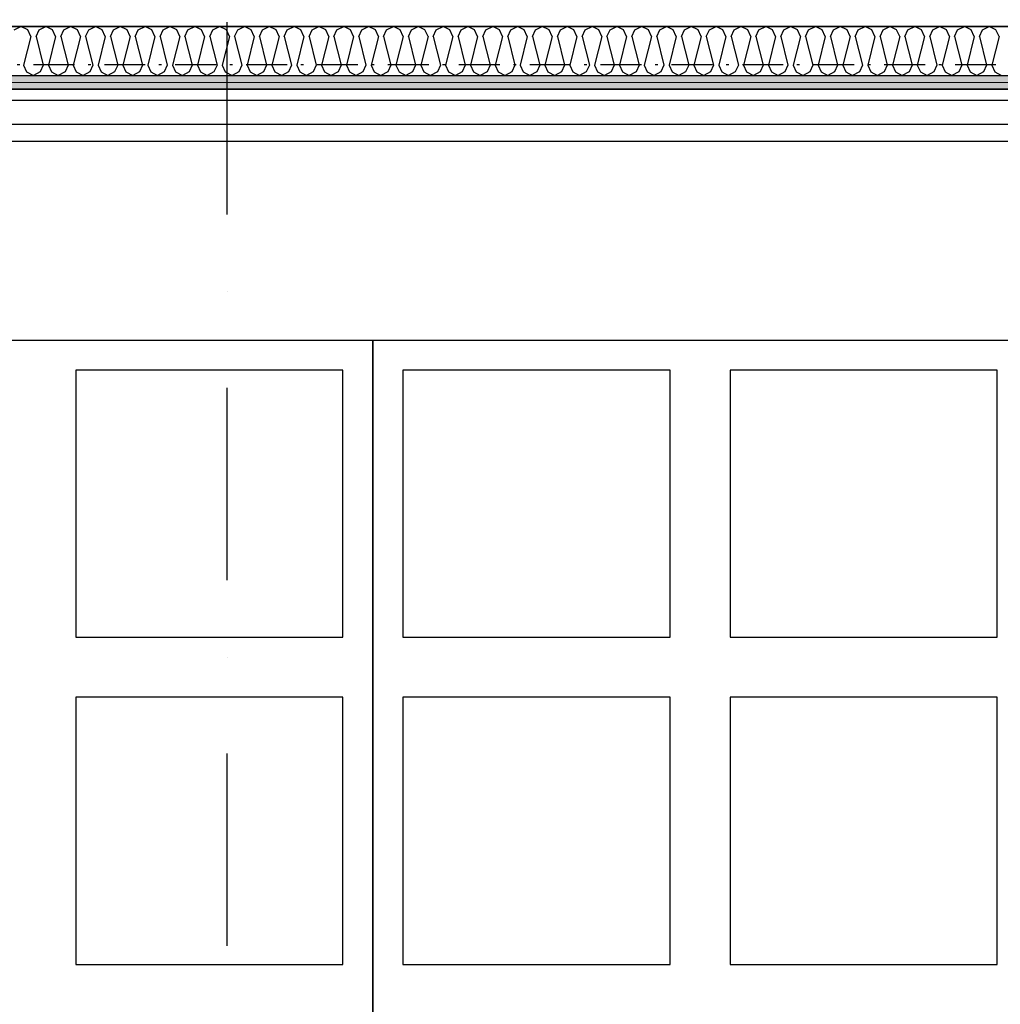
# Model space of a CAD drawing. Header units: millimetres. Extents: x -173281 to 144469, y -85977 to 83288.
# Tile 246 of 256: x -71754 to -69955, y -20435 to -18629. Entities that reach past the tile are written whole.
import ezdxf
from ezdxf.enums import TextEntityAlignment as Align

# ---------------------------------------------------------------- set-up
doc = ezdxf.new("R2010")
doc.units = ezdxf.units.MM
doc.header["$LTSCALE"] = 0.5
doc.header["$MEASUREMENT"] = 0
for name, pattern in [('Over snittplan', [260, 150, -50, 10, -50]), ('PLINE', [0]), ('Prikk & stiplet', [1340.555525, 705.555534, -352.777767, 0, -282.222223])]:
    doc.linetypes.add(name, pattern=pattern)
doc.layers.add('236- Innvendig kledning og overflate(Nye konstruksjoner)', color=7, linetype='Continuous', lineweight=0)
for name, color, linetype in [('242- Ikke-bærende innervegger (Skravur)(Nye konstruksjoner)', 7, 'Continuous'), ('242- Ikke-bærende innervegger(Nye konstruksjoner)', 7, 'Continuous'), ('252- Gulv på grunn_ bunnplate', 7, 'Continuous'), ('253- Oppforet gulv_ påstøp(Nye konstruksjoner)', 7, 'Continuous'), ('256- Faste himlinger og overflatebehandling', 7, 'Continuous'), ('256- Faste himlinger og overflatebehandling(Nye konstruksjoner)', 7, 'Continuous'), ('27-- Fast inventar(Nye konstruksjoner)', 7, 'Continuous'), ('287- Andre rekkverk_ håndlister og fendere(Nye konstruksjoner)', 7, 'Continuous'), ('852- Snittmarkør', 7, 'Continuous'), ('862- M___Nettoareal(Nye konstruksjoner)', 7, 'Continuous'), ('862- M___Nettoareal(Polylinje)(Nye konstruksjoner)', 7, 'Continuous'), ('862- M___Nettoareal(Tekst)(Nye konstruksjoner)', 7, 'Continuous')]:
    doc.layers.add(name, color=color, linetype=linetype)
doc.styles.add('GENERATED_STYLE_1', font='arial.ttf')
pattern_1 = [(0, (0, 0), (0, 86.60254), [0, -50]), (0, (25, 43.3), (0, 86.60254), [0, -50])]

# ---------------------------------------------------------------- blocks, each defined once
blk = doc.blocks.new('Dans_teater_A-120_6', base_point=(-73175.2, -21455.7))
at = {"layer": '862- M___Nettoareal(Polylinje)(Nye konstruksjoner)', "linetype": 'PLINE', "flags": 128}
blk.add_lwpolyline([(-77605.7, -22311.9), (-77605.7, -25661.9), (-76468.2, -25661.9), (-76468.2, -25666.9), (-68938.2, -25666.9), (-68938.2, -22216.9), (-68938.2, -18756.9), (-77605.7, -18756.9), (-77605.7, -22121.9), (-77668.2, -22121.9), (-77768.2, -22121.9), (-77768.2, -22311.9), (-77668.2, -22311.9)], close=True, dxfattribs=at)
at = {"layer": '862- M___Nettoareal(Tekst)(Nye konstruksjoner)', "style": 'GENERATED_STYLE_1'}
for tag, height, p in [('DUMMY_862', 150, (-73293.1, -20924)), ('ROOM_NAME', 150, (-73293.1, -22021.7)), ('DUMMY_861', 100, (-73450.2, -21621.5)), ('ROOM_NUMBER', 100, (-73450.2, -22010.3)), ('DUMMY_863', 100, (-73057.4, -21987.4))]:
    blk.add_attdef(tag, text='', height=height, rotation=90, dxfattribs=at).set_placement(p, align=Align.TOP_LEFT)
blk = doc.blocks.new('*X880')
at = {"layer": '242- Ikke-bærende innervegger (Skravur)(Nye konstruksjoner)', "linetype": 'PLINE'}
for p, q in [((-71763.6, -18647.8), (-71751.2, -18641.9)), ((-71738.7, -18647.8), (-71751.2, -18641.9)), ((-71733.2, -18660), (-71738.7, -18647.8)), ((-71723.6, -18660), (-71718.1, -18647.8)), ((-71718.1, -18647.8), (-71705.6, -18641.9)), ((-71693.2, -18647.8), (-71705.6, -18641.9)), ((-71687.7, -18660), (-71693.2, -18647.8)), ((-71678.1, -18660), (-71672.5, -18647.8)), ((-71672.5, -18647.8), (-71660.1, -18641.9)), ((-71647.7, -18647.8), (-71660.1, -18641.9)), ((-71642.1, -18660), (-71647.7, -18647.8)), ((-71632.6, -18660), (-71627, -18647.8)), ((-71627, -18647.8), (-71614.6, -18641.9)), ((-71602.1, -18647.8), (-71614.6, -18641.9)), ((-71596.6, -18660), (-71602.1, -18647.8)), ((-71587, -18660), (-71581.5, -18647.8)), ((-71581.5, -18647.8), (-71569.1, -18641.9)), ((-71556.6, -18647.8), (-71569.1, -18641.9)), ((-71551.1, -18660), (-71556.6, -18647.8)), ((-71541.5, -18660), (-71536, -18647.8)), ((-71536, -18647.8), (-71523.5, -18641.9)), ((-71511.1, -18647.8), (-71523.5, -18641.9)), ((-71505.5, -18660), (-71511.1, -18647.8)), ((-71496, -18660), (-71490.4, -18647.8)), ((-71490.4, -18647.8), (-71478, -18641.9)), ((-71465.6, -18647.8), (-71478, -18641.9)), ((-71460, -18660), (-71465.6, -18647.8)), ((-71450.4, -18660), (-71444.9, -18647.8)), ((-71444.9, -18647.8), (-71432.5, -18641.9)), ((-71420, -18647.8), (-71432.5, -18641.9)), ((-71414.5, -18660), (-71420, -18647.8)), ((-71404.9, -18660), (-71399.4, -18647.8)), ((-71399.4, -18647.8), (-71386.9, -18641.9)), ((-71374.5, -18647.8), (-71386.9, -18641.9)), ((-71369, -18660), (-71374.5, -18647.8)), ((-71359.4, -18660), (-71353.8, -18647.8)), ((-71353.8, -18647.8), (-71341.4, -18641.9)), ((-71329, -18647.8), (-71341.4, -18641.9)), ((-71323.4, -18660), (-71329, -18647.8)), ((-71313.9, -18660), (-71308.3, -18647.8)), ((-71308.3, -18647.8), (-71295.9, -18641.9)), ((-71283.5, -18647.8), (-71295.9, -18641.9)), ((-71277.9, -18660), (-71283.5, -18647.8)), ((-71268.3, -18660), (-71262.8, -18647.8)), ((-71262.8, -18647.8), (-71250.4, -18641.9)), ((-71237.9, -18647.8), (-71250.4, -18641.9)), ((-71232.4, -18660), (-71237.9, -18647.8)), ((-71222.8, -18660), (-71217.3, -18647.8)), ((-71217.3, -18647.8), (-71204.8, -18641.9)), ((-71192.4, -18647.8), (-71204.8, -18641.9)), ((-71186.9, -18660), (-71192.4, -18647.8)), ((-71177.3, -18660), (-71171.7, -18647.8)), ((-71171.7, -18647.8), (-71159.3, -18641.9)), ((-71146.9, -18647.8), (-71159.3, -18641.9)), ((-71141.3, -18660), (-71146.9, -18647.8)), ((-71131.8, -18660), (-71126.2, -18647.8)), ((-71126.2, -18647.8), (-71113.8, -18641.9)), ((-71101.3, -18647.8), (-71113.8, -18641.9)), ((-71095.8, -18660), (-71101.3, -18647.8)), ((-71086.2, -18660), (-71080.7, -18647.8)), ((-71080.7, -18647.8), (-71068.2, -18641.9)), ((-71055.8, -18647.8), (-71068.2, -18641.9)), ((-71050.3, -18660), (-71055.8, -18647.8)), ((-71040.7, -18660), (-71035.2, -18647.8)), ((-71035.2, -18647.8), (-71022.7, -18641.9)), ((-71010.3, -18647.8), (-71022.7, -18641.9)), ((-71004.7, -18660), (-71010.3, -18647.8)), ((-70995.2, -18660), (-70989.6, -18647.8)), ((-70989.6, -18647.8), (-70977.2, -18641.9)), ((-70964.8, -18647.8), (-70977.2, -18641.9)), ((-70959.2, -18660), (-70964.8, -18647.8)), ((-70949.6, -18660), (-70944.1, -18647.8)), ((-70944.1, -18647.8), (-70931.7, -18641.9)), ((-70919.2, -18647.8), (-70931.7, -18641.9)), ((-70913.7, -18660), (-70919.2, -18647.8)), ((-70904.1, -18660), (-70898.6, -18647.8)), ((-70898.6, -18647.8), (-70886.1, -18641.9)), ((-70873.7, -18647.8), (-70886.1, -18641.9)), ((-70868.2, -18660), (-70873.7, -18647.8)), ((-70858.6, -18660), (-70853, -18647.8)), ((-70853, -18647.8), (-70840.6, -18641.9)), ((-70828.2, -18647.8), (-70840.6, -18641.9)), ((-70822.6, -18660), (-70828.2, -18647.8)), ((-70813.1, -18660), (-70807.5, -18647.8)), ((-70807.5, -18647.8), (-70795.1, -18641.9)), ((-70782.7, -18647.8), (-70795.1, -18641.9)), ((-70777.1, -18660), (-70782.7, -18647.8)), ((-70767.5, -18660), (-70762, -18647.8)), ((-70762, -18647.8), (-70749.6, -18641.9)), ((-70737.1, -18647.8), (-70749.6, -18641.9)), ((-70731.6, -18660), (-70737.1, -18647.8)), ((-70722, -18660), (-70716.5, -18647.8)), ((-70716.5, -18647.8), (-70704, -18641.9)), ((-70691.6, -18647.8), (-70704, -18641.9)), ((-70686, -18660), (-70691.6, -18647.8)), ((-70676.5, -18660), (-70670.9, -18647.8)), ((-70670.9, -18647.8), (-70658.5, -18641.9)), ((-70646.1, -18647.8), (-70658.5, -18641.9)), ((-70640.5, -18660), (-70646.1, -18647.8)), ((-70631, -18660), (-70625.4, -18647.8)), ((-70625.4, -18647.8), (-70613, -18641.9)), ((-70600.5, -18647.8), (-70613, -18641.9)), ((-70595, -18660), (-70600.5, -18647.8)), ((-70585.4, -18660), (-70579.9, -18647.8)), ((-70579.9, -18647.8), (-70567.4, -18641.9)), ((-70555, -18647.8), (-70567.4, -18641.9)), ((-70549.5, -18660), (-70555, -18647.8)), ((-70539.9, -18660), (-70534.4, -18647.8)), ((-70534.4, -18647.8), (-70521.9, -18641.9)), ((-70509.5, -18647.8), (-70521.9, -18641.9)), ((-70503.9, -18660), (-70509.5, -18647.8)), ((-70494.4, -18660), (-70488.8, -18647.8)), ((-70488.8, -18647.8), (-70476.4, -18641.9)), ((-70464, -18647.8), (-70476.4, -18641.9)), ((-70458.4, -18660), (-70464, -18647.8)), ((-70448.8, -18660), (-70443.3, -18647.8)), ((-70443.3, -18647.8), (-70430.9, -18641.9)), ((-70418.4, -18647.8), (-70430.9, -18641.9)), ((-70412.9, -18660), (-70418.4, -18647.8)), ((-70403.3, -18660), (-70397.8, -18647.8)), ((-70397.8, -18647.8), (-70385.3, -18641.9)), ((-70372.9, -18647.8), (-70385.3, -18641.9)), ((-70367.4, -18660), (-70372.9, -18647.8)), ((-70357.8, -18660), (-70352.2, -18647.8)), ((-70352.2, -18647.8), (-70339.8, -18641.9)), ((-70327.4, -18647.8), (-70339.8, -18641.9)), ((-70321.8, -18660), (-70327.4, -18647.8)), ((-70312.3, -18660), (-70306.7, -18647.8)), ((-70306.7, -18647.8), (-70294.3, -18641.9)), ((-70281.9, -18647.8), (-70294.3, -18641.9)), ((-70276.3, -18660), (-70281.9, -18647.8)), ((-70266.7, -18660), (-70261.2, -18647.8)), ((-70261.2, -18647.8), (-70248.8, -18641.9)), ((-70236.3, -18647.8), (-70248.8, -18641.9)), ((-70230.8, -18660), (-70236.3, -18647.8)), ((-70221.2, -18660), (-70215.7, -18647.8)), ((-70215.7, -18647.8), (-70203.2, -18641.9)), ((-70190.8, -18647.8), (-70203.2, -18641.9)), ((-70185.2, -18660), (-70190.8, -18647.8)), ((-70175.7, -18660), (-70170.1, -18647.8)), ((-70170.1, -18647.8), (-70157.7, -18641.9)), ((-70145.3, -18647.8), (-70157.7, -18641.9)), ((-70139.7, -18660), (-70145.3, -18647.8)), ((-70130.2, -18660), (-70124.6, -18647.8)), ((-70124.6, -18647.8), (-70112.2, -18641.9)), ((-70099.7, -18647.8), (-70112.2, -18641.9)), ((-70094.2, -18660), (-70099.7, -18647.8)), ((-70084.6, -18660), (-70079.1, -18647.8)), ((-70079.1, -18647.8), (-70066.6, -18641.9)), ((-70054.2, -18647.8), (-70066.6, -18641.9)), ((-70048.7, -18660), (-70054.2, -18647.8)), ((-70039.1, -18660), (-70033.6, -18647.8)), ((-70033.6, -18647.8), (-70021.1, -18641.9)), ((-70008.7, -18647.8), (-70021.1, -18641.9)), ((-70003.1, -18660), (-70008.7, -18647.8)), ((-69993.6, -18660), (-69988, -18647.8)), ((-69988, -18647.8), (-69975.6, -18641.9)), ((-69963.2, -18647.8), (-69975.6, -18641.9)), ((-69957.6, -18660), (-69963.2, -18647.8)), ((-71733.2, -18660), (-71746.4, -18712.8)), ((-71723.6, -18660), (-71710.4, -18712.8)), ((-71687.7, -18660), (-71700.9, -18712.8)), ((-71678.1, -18660), (-71664.9, -18712.8)), ((-71642.1, -18660), (-71655.3, -18712.8)), ((-71632.6, -18660), (-71619.4, -18712.8)), ((-71596.6, -18660), (-71609.8, -18712.8)), ((-71587, -18660), (-71573.8, -18712.8)), ((-71551.1, -18660), (-71564.3, -18712.8)), ((-71541.5, -18660), (-71528.3, -18712.8)), ((-71505.5, -18660), (-71518.7, -18712.8)), ((-71496, -18660), (-71482.8, -18712.8)), ((-71460, -18660), (-71473.2, -18712.8)), ((-71450.4, -18660), (-71437.3, -18712.8)), ((-71414.5, -18660), (-71427.7, -18712.8)), ((-71404.9, -18660), (-71391.7, -18712.8)), ((-71369, -18660), (-71382.2, -18712.8)), ((-71359.4, -18660), (-71346.2, -18712.8)), ((-71323.4, -18660), (-71336.6, -18712.8)), ((-71313.9, -18660), (-71300.7, -18712.8)), ((-71277.9, -18660), (-71291.1, -18712.8)), ((-71268.3, -18660), (-71255.1, -18712.8)), ((-71232.4, -18660), (-71245.6, -18712.8)), ((-71222.8, -18660), (-71209.6, -18712.8)), ((-71186.9, -18660), (-71200, -18712.8)), ((-71177.3, -18660), (-71164.1, -18712.8)), ((-71141.3, -18660), (-71154.5, -18712.8)), ((-71131.8, -18660), (-71118.6, -18712.8)), ((-71095.8, -18660), (-71109, -18712.8)), ((-71086.2, -18660), (-71073, -18712.8)), ((-71050.3, -18660), (-71063.5, -18712.8)), ((-71040.7, -18660), (-71027.5, -18712.8)), ((-71004.7, -18660), (-71017.9, -18712.8)), ((-70995.2, -18660), (-70982, -18712.8)), ((-70959.2, -18660), (-70972.4, -18712.8)), ((-70949.6, -18660), (-70936.4, -18712.8)), ((-70913.7, -18660), (-70926.9, -18712.8)), ((-70904.1, -18660), (-70890.9, -18712.8)), ((-70868.2, -18660), (-70881.4, -18712.8)), ((-70858.6, -18660), (-70845.4, -18712.8)), ((-70822.6, -18660), (-70835.8, -18712.8)), ((-70813.1, -18660), (-70799.9, -18712.8)), ((-70777.1, -18660), (-70790.3, -18712.8)), ((-70767.5, -18660), (-70754.3, -18712.8)), ((-70731.6, -18660), (-70744.8, -18712.8)), ((-70722, -18660), (-70708.8, -18712.8)), ((-70686, -18660), (-70699.2, -18712.8)), ((-70676.5, -18660), (-70663.3, -18712.8)), ((-70640.5, -18660), (-70653.7, -18712.8)), ((-70631, -18660), (-70617.8, -18712.8)), ((-70595, -18660), (-70608.2, -18712.8)), ((-70585.4, -18660), (-70572.2, -18712.8)), ((-70549.5, -18660), (-70562.7, -18712.8)), ((-70539.9, -18660), (-70526.7, -18712.8)), ((-70503.9, -18660), (-70517.1, -18712.8)), ((-70494.4, -18660), (-70481.2, -18712.8)), ((-70458.4, -18660), (-70471.6, -18712.8)), ((-70448.8, -18660), (-70435.6, -18712.8)), ((-70412.9, -18660), (-70426.1, -18712.8)), ((-70403.3, -18660), (-70390.1, -18712.8)), ((-70367.4, -18660), (-70380.6, -18712.8)), ((-70357.8, -18660), (-70344.6, -18712.8)), ((-70321.8, -18660), (-70335, -18712.8)), ((-70312.3, -18660), (-70299.1, -18712.8)), ((-70276.3, -18660), (-70289.5, -18712.8)), ((-70266.7, -18660), (-70253.5, -18712.8)), ((-70230.8, -18660), (-70244, -18712.8)), ((-70221.2, -18660), (-70208, -18712.8)), ((-70185.2, -18660), (-70198.4, -18712.8)), ((-70175.7, -18660), (-70162.5, -18712.8)), ((-70139.7, -18660), (-70152.9, -18712.8)), ((-70130.2, -18660), (-70117, -18712.8)), ((-70094.2, -18660), (-70107.4, -18712.8)), ((-70084.6, -18660), (-70071.4, -18712.8)), ((-70048.7, -18660), (-70061.9, -18712.8)), ((-70039.1, -18660), (-70025.9, -18712.8)), ((-70003.1, -18660), (-70016.3, -18712.8)), ((-69993.6, -18660), (-69980.4, -18712.8)), ((-69957.6, -18660), (-69970.8, -18712.8)), ((-71746.4, -18712.8), (-71740.8, -18725)), ((-71710.4, -18712.8), (-71716, -18725)), ((-71700.9, -18712.8), (-71695.3, -18725)), ((-71664.9, -18712.8), (-71670.4, -18725)), ((-71655.3, -18712.8), (-71649.8, -18725)), ((-71619.4, -18712.8), (-71624.9, -18725)), ((-71609.8, -18712.8), (-71604.2, -18725)), ((-71573.8, -18712.8), (-71579.4, -18725)), ((-71564.3, -18712.8), (-71558.7, -18725)), ((-71528.3, -18712.8), (-71533.9, -18725)), ((-71518.7, -18712.8), (-71513.2, -18725)), ((-71482.8, -18712.8), (-71488.3, -18725)), ((-71473.2, -18712.8), (-71467.7, -18725)), ((-71437.3, -18712.8), (-71442.8, -18725)), ((-71427.7, -18712.8), (-71422.1, -18725)), ((-71391.7, -18712.8), (-71397.3, -18725)), ((-71382.2, -18712.8), (-71376.6, -18725)), ((-71346.2, -18712.8), (-71351.7, -18725)), ((-71336.6, -18712.8), (-71331.1, -18725)), ((-71300.7, -18712.8), (-71306.2, -18725)), ((-71291.1, -18712.8), (-71285.6, -18725)), ((-71255.1, -18712.8), (-71260.7, -18725)), ((-71245.6, -18712.8), (-71240, -18725)), ((-71209.6, -18712.8), (-71215.2, -18725)), ((-71200, -18712.8), (-71194.5, -18725)), ((-71164.1, -18712.8), (-71169.6, -18725)), ((-71154.5, -18712.8), (-71149, -18725)), ((-71118.6, -18712.8), (-71124.1, -18725)), ((-71109, -18712.8), (-71103.4, -18725)), ((-71073, -18712.8), (-71078.6, -18725)), ((-71063.5, -18712.8), (-71057.9, -18725)), ((-71027.5, -18712.8), (-71033.1, -18725)), ((-71017.9, -18712.8), (-71012.4, -18725)), ((-70982, -18712.8), (-70987.5, -18725)), ((-70972.4, -18712.8), (-70966.9, -18725)), ((-70936.4, -18712.8), (-70942, -18725)), ((-70926.9, -18712.8), (-70921.3, -18725)), ((-70890.9, -18712.8), (-70896.5, -18725)), ((-70881.4, -18712.8), (-70875.8, -18725)), ((-70845.4, -18712.8), (-70850.9, -18725)), ((-70835.8, -18712.8), (-70830.3, -18725)), ((-70799.9, -18712.8), (-70805.4, -18725)), ((-70790.3, -18712.8), (-70784.8, -18725)), ((-70754.3, -18712.8), (-70759.9, -18725)), ((-70744.8, -18712.8), (-70739.2, -18725)), ((-70708.8, -18712.8), (-70714.4, -18725)), ((-70699.2, -18712.8), (-70693.7, -18725)), ((-70663.3, -18712.8), (-70668.8, -18725)), ((-70653.7, -18712.8), (-70648.2, -18725)), ((-70617.8, -18712.8), (-70623.3, -18725)), ((-70608.2, -18712.8), (-70602.6, -18725)), ((-70572.2, -18712.8), (-70577.8, -18725)), ((-70562.7, -18712.8), (-70557.1, -18725)), ((-70526.7, -18712.8), (-70532.3, -18725)), ((-70517.1, -18712.8), (-70511.6, -18725)), ((-70481.2, -18712.8), (-70486.7, -18725)), ((-70471.6, -18712.8), (-70466.1, -18725)), ((-70435.6, -18712.8), (-70441.2, -18725)), ((-70426.1, -18712.8), (-70420.5, -18725)), ((-70390.1, -18712.8), (-70395.7, -18725)), ((-70380.6, -18712.8), (-70375, -18725)), ((-70344.6, -18712.8), (-70350.1, -18725)), ((-70335, -18712.8), (-70329.5, -18725)), ((-70299.1, -18712.8), (-70304.6, -18725)), ((-70289.5, -18712.8), (-70284, -18725)), ((-70253.5, -18712.8), (-70259.1, -18725)), ((-70244, -18712.8), (-70238.4, -18725)), ((-70208, -18712.8), (-70213.6, -18725)), ((-70198.4, -18712.8), (-70192.9, -18725)), ((-70162.5, -18712.8), (-70168, -18725)), ((-70152.9, -18712.8), (-70147.4, -18725)), ((-70117, -18712.8), (-70122.5, -18725)), ((-70107.4, -18712.8), (-70101.8, -18725)), ((-70071.4, -18712.8), (-70077, -18725)), ((-70061.9, -18712.8), (-70056.3, -18725)), ((-70025.9, -18712.8), (-70031.5, -18725)), ((-70016.3, -18712.8), (-70010.8, -18725)), ((-69980.4, -18712.8), (-69985.9, -18725)), ((-69970.8, -18712.8), (-69965.3, -18725)), ((-71740.8, -18725), (-71728.4, -18731.9)), ((-71716, -18725), (-71728.4, -18731.9)), ((-71695.3, -18725), (-71682.9, -18731.9)), ((-71670.4, -18725), (-71682.9, -18731.9)), ((-71649.8, -18725), (-71637.3, -18731.9)), ((-71624.9, -18725), (-71637.3, -18731.9)), ((-71604.2, -18725), (-71591.8, -18731.9)), ((-71579.4, -18725), (-71591.8, -18731.9)), ((-71558.7, -18725), (-71546.3, -18731.9)), ((-71533.9, -18725), (-71546.3, -18731.9)), ((-71513.2, -18725), (-71500.8, -18731.9)), ((-71488.3, -18725), (-71500.8, -18731.9)), ((-71467.7, -18725), (-71455.2, -18731.9)), ((-71442.8, -18725), (-71455.2, -18731.9)), ((-71422.1, -18725), (-71409.7, -18731.9)), ((-71397.3, -18725), (-71409.7, -18731.9)), ((-71376.6, -18725), (-71364.2, -18731.9)), ((-71351.7, -18725), (-71364.2, -18731.9)), ((-71331.1, -18725), (-71318.6, -18731.9)), ((-71306.2, -18725), (-71318.6, -18731.9)), ((-71285.6, -18725), (-71273.1, -18731.9)), ((-71260.7, -18725), (-71273.1, -18731.9)), ((-71240, -18725), (-71227.6, -18731.9)), ((-71215.2, -18725), (-71227.6, -18731.9)), ((-71194.5, -18725), (-71182.1, -18731.9)), ((-71169.6, -18725), (-71182.1, -18731.9)), ((-71149, -18725), (-71136.5, -18731.9)), ((-71124.1, -18725), (-71136.5, -18731.9)), ((-71103.4, -18725), (-71091, -18731.9)), ((-71078.6, -18725), (-71091, -18731.9)), ((-71057.9, -18725), (-71045.5, -18731.9)), ((-71033.1, -18725), (-71045.5, -18731.9)), ((-71012.4, -18725), (-71000, -18731.9)), ((-70987.5, -18725), (-71000, -18731.9)), ((-70966.9, -18725), (-70954.4, -18731.9)), ((-70942, -18725), (-70954.4, -18731.9)), ((-70921.3, -18725), (-70908.9, -18731.9)), ((-70896.5, -18725), (-70908.9, -18731.9)), ((-70875.8, -18725), (-70863.4, -18731.9)), ((-70850.9, -18725), (-70863.4, -18731.9)), ((-70830.3, -18725), (-70817.8, -18731.9)), ((-70805.4, -18725), (-70817.8, -18731.9)), ((-70784.8, -18725), (-70772.3, -18731.9)), ((-70759.9, -18725), (-70772.3, -18731.9)), ((-70739.2, -18725), (-70726.8, -18731.9)), ((-70714.4, -18725), (-70726.8, -18731.9)), ((-70693.7, -18725), (-70681.3, -18731.9)), ((-70668.8, -18725), (-70681.3, -18731.9)), ((-70648.2, -18725), (-70635.7, -18731.9)), ((-70623.3, -18725), (-70635.7, -18731.9)), ((-70602.6, -18725), (-70590.2, -18731.9)), ((-70577.8, -18725), (-70590.2, -18731.9)), ((-70557.1, -18725), (-70544.7, -18731.9)), ((-70532.3, -18725), (-70544.7, -18731.9)), ((-70511.6, -18725), (-70499.2, -18731.9)), ((-70486.7, -18725), (-70499.2, -18731.9)), ((-70466.1, -18725), (-70453.6, -18731.9)), ((-70441.2, -18725), (-70453.6, -18731.9)), ((-70420.5, -18725), (-70408.1, -18731.9)), ((-70395.7, -18725), (-70408.1, -18731.9)), ((-70375, -18725), (-70362.6, -18731.9)), ((-70350.1, -18725), (-70362.6, -18731.9)), ((-70329.5, -18725), (-70317, -18731.9)), ((-70304.6, -18725), (-70317, -18731.9)), ((-70284, -18725), (-70271.5, -18731.9)), ((-70259.1, -18725), (-70271.5, -18731.9)), ((-70238.4, -18725), (-70226, -18731.9)), ((-70213.6, -18725), (-70226, -18731.9)), ((-70192.9, -18725), (-70180.5, -18731.9)), ((-70168, -18725), (-70180.5, -18731.9)), ((-70147.4, -18725), (-70134.9, -18731.9)), ((-70122.5, -18725), (-70134.9, -18731.9)), ((-70101.8, -18725), (-70089.4, -18731.9)), ((-70077, -18725), (-70089.4, -18731.9)), ((-70056.3, -18725), (-70043.9, -18731.9)), ((-70031.5, -18725), (-70043.9, -18731.9)), ((-70010.8, -18725), (-69998.4, -18731.9)), ((-69985.9, -18725), (-69998.4, -18731.9)), ((-69965.3, -18725), (-69952.8, -18731.9))]:
    blk.add_line(p, q, dxfattribs=at)

msp = doc.modelspace()

# ---------------------------------------------------------------- hatches: boundary and pattern name
at = {"layer": '242- Ikke-bærende innervegger (Skravur)(Nye konstruksjoner)', "linetype": 'Continuous'}
h = msp.add_hatch(dxfattribs=at)
h.set_pattern_fill('Gips', color=256, style=0, pattern_type=2)
h.set_pattern_definition(pattern_1)
h.paths.add_polyline_path([(-68925.7, -18731.9), (-77619.2, -18731.9), (-77612.5, -18744.4), (-68925.7, -18744.4)])
h = msp.add_hatch(dxfattribs=at)
h.set_pattern_fill('Gips', color=256, style=0, pattern_type=2)
h.set_pattern_definition(pattern_1)
h.paths.add_polyline_path([(-68938.2, -18744.4), (-77612.5, -18744.4), (-77605.7, -18756.9), (-68938.2, -18756.9)])

# ---------------------------------------------------------------- linework, layer by layer
at = {"layer": '236- Innvendig kledning og overflate(Nye konstruksjoner)', "linetype": 'PLINE'}
msp.add_line((-77612.5, -18744.4), (-68925.7, -18744.4), dxfattribs=at)
at = {"layer": '236- Innvendig kledning og overflate(Nye konstruksjoner)', "linetype": 'PLINE', "flags": 128}
msp.add_lwpolyline([(-77605.7, -18756.9), (-68938.2, -18756.9)], dxfattribs=at)
at = {"layer": '242- Ikke-bærende innervegger(Nye konstruksjoner)', "linetype": 'PLINE'}
msp.add_line((-77619.2, -18731.9), (-68925.7, -18731.9), dxfattribs=at)
at = {"layer": '242- Ikke-bærende innervegger(Nye konstruksjoner)', "linetype": 'PLINE', "flags": 128}
msp.add_lwpolyline([(-68913.2, -18641.9), (-77578.2, -18641.9)], dxfattribs=at)
at = {"layer": '252- Gulv på grunn_ bunnplate', "linetype": 'PLINE', "flags": 128}
msp.add_lwpolyline([(-77673.2, -18641.9), (-68938.2, -18641.9), (-68938.2, -25666.9), (-76468.2, -25666.9), (-76468.2, -25596.9), (-77673.2, -25596.9)], close=True, dxfattribs=at)
at = {"layer": '253- Oppforet gulv_ påstøp(Nye konstruksjoner)', "linetype": 'PLINE', "flags": 128}
msp.add_lwpolyline([(-77653.7, -18756.9), (-68938.2, -18756.9), (-68938.2, -25666.9), (-77653.7, -25666.9)], close=True, dxfattribs=at)
at = {"layer": '256- Faste himlinger og overflatebehandling', "linetype": 'Over snittplan'}
msp.add_line((-77578.2, -18711.9), (-68773.2, -18711.9), dxfattribs=at)
at = {"layer": '256- Faste himlinger og overflatebehandling(Nye konstruksjoner)', "linetype": 'Over snittplan', "flags": 128}
msp.add_lwpolyline([(-77605.7, -18756.9), (-68938.2, -18756.9)], dxfattribs=at)
at = {"layer": '256- Faste himlinger og overflatebehandling(Nye konstruksjoner)', "linetype": 'PLINE'}
for points in [[(-71105.9, -19216.9), (-71105.9, -21616.9), (-72305.9, -21616.9), (-72305.9, -19216.9)], [(-69905.9, -19216.9), (-69905.9, -21616.9), (-71105.9, -21616.9), (-71105.9, -19216.9)], [(-71160.9, -19271.9), (-71650.9, -19271.9), (-71650.9, -19761.9), (-71160.9, -19761.9)], [(-70560.9, -19271.9), (-71050.9, -19271.9), (-71050.9, -19761.9), (-70560.9, -19761.9)], [(-69960.9, -19271.9), (-70450.9, -19271.9), (-70450.9, -19761.9), (-69960.9, -19761.9)], [(-71160.9, -19871.9), (-71650.9, -19871.9), (-71650.9, -20361.9), (-71160.9, -20361.9)], [(-70560.9, -19871.9), (-71050.9, -19871.9), (-71050.9, -20361.9), (-70560.9, -20361.9)], [(-69960.9, -19871.9), (-70450.9, -19871.9), (-70450.9, -20361.9), (-69960.9, -20361.9)]]:
    msp.add_lwpolyline(points, close=True, dxfattribs=at)
at = {"layer": '27-- Fast inventar(Nye konstruksjoner)', "linetype": 'PLINE', "flags": 128}
for points in [[(-68938.2, -18756.9), (-77605.7, -18756.9)], [(-77605.7, -18776.9), (-68938.2, -18776.9)]]:
    msp.add_lwpolyline(points, dxfattribs=at)
at = {"layer": '287- Andre rekkverk_ håndlister og fendere(Nye konstruksjoner)', "linetype": 'PLINE', "flags": 128}
msp.add_lwpolyline([(-77663.2, -18821.9), (-77663.2, -18851.9), (-69018.2, -18851.9), (-69018.2, -18821.9)], close=True, dxfattribs=at)
msp.add_lwpolyline([(-77663.2, -18821.9), (-77663.2, -18851.9), (-69018.2, -18851.9), (-69018.2, -18821.9)], close=True, dxfattribs=at)
at = {"layer": '852- Snittmarkør', "linetype": 'Prikk & stiplet'}
msp.add_line((-71373.2, -49153.9), (-71373.2, 6068), dxfattribs=at)

# ---------------------------------------------------------------- block references
at = {"layer": '242- Ikke-bærende innervegger(Nye konstruksjoner)'}
msp.add_blockref('*X880', (0, 0), dxfattribs=at)
at = {"layer": '862- M___Nettoareal(Nye konstruksjoner)', "linetype": 'Continuous'}
msp.add_blockref('Dans_teater_A-120_6', (-73175.2, -21455.7), dxfattribs=at)

doc.saveas('drawing.dxf')
